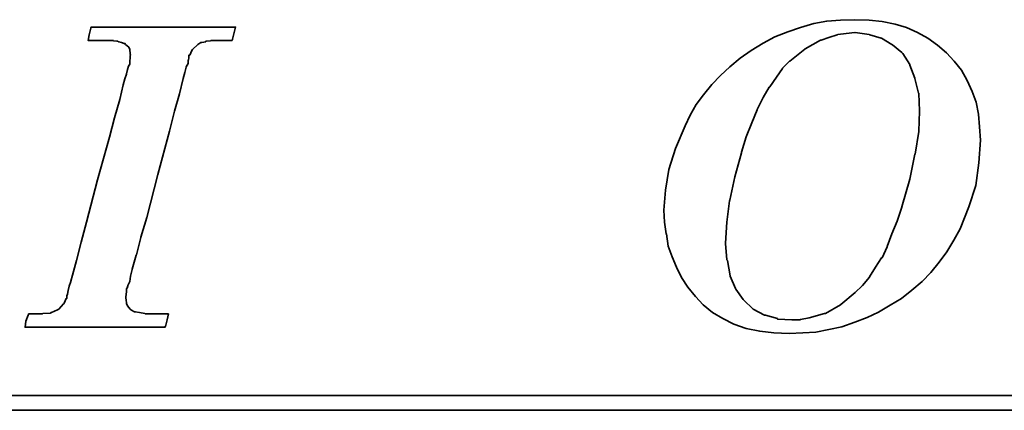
# Model space of a CAD drawing. Header units: millimetres. Extents: x -35 to 321, y -57 to 75.
# Tile 28 of 95: x 112.47 to 115.94, y 1.12 to 2.5. Entities that reach past the tile are written whole.
import ezdxf

# ---------------------------------------------------------------- set-up
doc = ezdxf.new("R2010")
doc.units = ezdxf.units.MM
doc.layers.add('DIM', color=4, linetype='Continuous')
doc.layers.add('layer 1', color=7, linetype='Continuous')

# ---------------------------------------------------------------- blocks, each defined once
blk = doc.blocks.new('TBI MOTION logo(完整正式版)')
at = {"layer": 'layer 1', "color": 22, "lineweight": 35}
for points, knots in [([(-11.34375, -6.98375), (-11.34375, -6.98375), (-10.91375, -7.43875), (-10.91375, -7.43875), (-10.91375, -7.43875), (-10.91375, -7.43875), (-10.38625, -7.87125), (-10.38625, -7.87125), (-10.38625, -7.87125), (-10.38625, -7.87125), (-9.81125, -8.20375), (-9.81125, -8.20375), (-9.81125, -8.20375), (-9.81125, -8.20375), (-9.21125, -8.51875), (-9.21125, -8.51875), (-9.21125, -8.51875), (-9.21125, -8.51875), (-8.51625, -8.75875), (-8.51625, -8.75875), (-8.51625, -8.75875), (-8.51625, -8.75875), (-7.77125, -8.90375), (-7.77125, -8.90375), (-7.77125, -8.90375), (-7.77125, -8.90375), (-6.97875, -8.99875), (-6.97875, -8.99875), (-6.97875, -8.99875), (-6.97875, -8.99875), (-6.14125, -9.02375), (-6.14125, -9.02375), (-6.14125, -9.02375), (-6.14125, -9.02375), (-5.37125, -8.99875), (-5.37125, -8.99875), (-5.37125, -8.99875), (-5.37125, -8.99875), (-4.65375, -8.94875), (-4.65375, -8.94875), (-4.65375, -8.94875), (-4.65375, -8.94875), (-3.93375, -8.80625), (-3.93375, -8.80625), (-3.93375, -8.80625), (-3.93375, -8.80625), (-3.21375, -8.66375), (-3.21375, -8.66375), (-3.21375, -8.66375), (-3.21375, -8.66375), (-2.49375, -8.39875), (-2.49375, -8.39875), (-2.49375, -8.39875), (-2.49375, -8.39875), (-1.79875, -8.13375), (-1.79875, -8.13375), (-1.79875, -8.13375), (-1.79875, -8.13375), (-1.17375, -7.84375), (-1.17375, -7.84375), (-1.17375, -7.84375), (-1.17375, -7.84375), (-0.52375, -7.46375), (-0.52375, -7.46375), (-0.52375, -7.46375), (-0.52375, -7.46375), (0.10124, -7.07875), (0.10124, -7.07875), (0.10124, -7.07875), (0.10124, -7.07875), (0.67625, -6.62375), (0.67625, -6.62375), (0.67625, -6.62375), (0.67625, -6.62375), (1.24874, -6.14375), (1.24874, -6.14375), (1.24874, -6.14375), (1.24874, -6.14375), (1.72874, -5.64125), (1.72874, -5.64125), (1.72874, -5.64125), (1.72874, -5.64125), (2.18624, -5.06375), (2.18624, -5.06375), (2.18624, -5.06375), (2.18624, -5.06375), (2.61625, -4.48874), (2.61625, -4.48874), (2.61625, -4.48874), (2.61625, -4.48874), (3.00125, -3.83874), (3.00125, -3.83874), (3.00125, -3.83874), (3.00125, -3.83874), (3.36124, -3.21374), (3.36124, -3.21374), (3.36124, -3.21374), (3.36124, -3.21374), (3.84374, -1.99125), (3.84374, -1.99125), (3.84374, -1.99125), (3.84374, -1.99125), (4.22625, -0.81875), (4.22625, -0.81875), (4.22625, -0.81875), (4.22625, -0.81875), (4.39125, 0.45624), (4.39125, 0.45624), (4.39125, 0.45624), (4.39125, 0.45624), (4.48874, 1.70124), (4.48874, 1.70124), (4.48874, 1.70124), (4.48874, 1.70124), (4.43874, 2.44625), (4.43874, 2.44625), (4.43874, 2.44625), (4.43874, 2.44625), (4.36874, 3.14125), (4.36874, 3.14125), (4.36874, 3.14125), (4.36874, 3.14125), (4.25125, 3.81125), (4.25125, 3.81125), (4.25125, 3.81125), (4.25125, 3.81125), (4.03124, 4.41125), (4.03124, 4.41125), (4.03124, 4.41125), (4.03124, 4.41125), (3.74374, 5.01125), (3.74374, 5.01125), (3.74374, 5.01125), (3.74374, 5.01125), (3.43124, 5.58875), (3.43124, 5.58875), (3.43124, 5.58875), (3.43124, 5.58875), (3.02625, 6.09125), (3.02625, 6.09125), (3.02625, 6.09125), (3.02625, 6.09125), (2.59374, 6.54875), (2.59374, 6.54875), (2.59374, 6.54875), (2.59374, 6.54875), (2.09124, 6.98125), (2.09124, 6.98125), (2.09124, 6.98125), (2.09124, 6.98125), (1.56124, 7.36625), (1.56124, 7.36625), (1.56124, 7.36625), (1.56124, 7.36625), (0.98624, 7.67625), (0.98624, 7.67625), (0.98624, 7.67625), (0.98624, 7.67625), (0.38624, 7.96375), (0.38624, 7.96375), (0.38624, 7.96375), (0.38624, 7.96375), (-0.25875, 8.15625), (-0.25875, 8.15625), (-0.25875, 8.15625), (-0.25875, 8.15625), (-0.98125, 8.30125), (-0.98125, 8.30125), (-0.98125, 8.30125), (-0.98125, 8.30125), (-1.70124, 8.37125), (-1.70124, 8.37125), (-1.70124, 8.37125), (-1.70124, 8.37125), (-2.49375, 8.39624), (-2.49375, 8.39624), (-2.49375, 8.39624), (-2.49375, 8.39624), (-3.28625, 8.37125), (-3.28625, 8.37125), (-3.28625, 8.37125), (-3.28625, 8.37125), (-4.05125, 8.32125), (-4.05125, 8.32125), (-4.05125, 8.32125), (-4.05125, 8.32125), (-4.77375, 8.18125), (-4.77375, 8.18125), (-4.77375, 8.18125), (-4.77375, 8.18125), (-5.51625, 7.96375), (-5.51625, 7.96375), (-5.51625, 7.96375), (-5.51625, 7.96375), (-6.21125, 7.72625), (-6.21125, 7.72625), (-6.21125, 7.72625), (-6.21125, 7.72625), (-6.92875, 7.43625), (-6.92875, 7.43625), (-6.92875, 7.43625), (-6.92875, 7.43625), (-7.57875, 7.10125), (-7.57875, 7.10125), (-7.57875, 7.10125), (-7.57875, 7.10125), (-8.24875, 6.69125), (-8.24875, 6.69125), (-8.24875, 6.69125), (-8.24875, 6.69125), (-8.84875, 6.26125), (-8.84875, 6.26125), (-8.84875, 6.26125), (-8.84875, 6.26125), (-9.42625, 5.78125), (-9.42625, 5.78125), (-9.42625, 5.78125), (-9.42625, 5.78125), (-9.95375, 5.30125), (-9.95375, 5.30125), (-9.95375, 5.30125), (-9.95375, 5.30125), (-10.43375, 4.79624), (-10.43375, 4.79624), (-10.43375, 4.79624), (-10.43375, 4.79624), (-10.88875, 4.22125), (-10.88875, 4.22125), (-10.88875, 4.22125), (-10.88875, 4.22125), (-11.29875, 3.69375), (-11.29875, 3.69375), (-11.29875, 3.69375), (-11.29875, 3.69375), (-11.63375, 3.09125), (-11.63375, 3.09125), (-11.63375, 3.09125), (-11.63375, 3.09125), (-11.91875, 2.49625), (-11.91875, 2.49625), (-11.91875, 2.49625), (-11.91875, 2.49625), (-12.44875, 1.24625), (-12.44875, 1.24625), (-12.44875, 1.24625), (-12.44875, 1.24625), (-12.80875, 0.06874), (-12.80875, 0.06874), (-12.80875, 0.06874), (-12.80875, 0.06874), (-12.99875, -1.07875), (-12.99875, -1.07875), (-12.99875, -1.07875), (-12.99875, -1.07875), (-13.09375, -2.18375), (-13.09375, -2.18375), (-13.09375, -2.18375), (-13.09375, -2.18375), (-13.04875, -2.85375), (-13.04875, -2.85375), (-13.04875, -2.85375), (-13.04875, -2.85375), (-12.97375, -3.50375), (-12.97375, -3.50375), (-12.97375, -3.50375), (-12.97375, -3.50375), (-12.95375, -3.50375), (-12.95375, -3.50375), (-12.95375, -3.50375), (-12.95375, -3.50375), (-12.85375, -4.17375), (-12.85375, -4.17375), (-12.85375, -4.17375), (-12.85375, -4.17375), (-12.63875, -4.77624), (-12.63875, -4.77624), (-12.63875, -4.77624), (-12.63875, -4.77624), (-12.39875, -5.35125), (-12.39875, -5.35125), (-12.39875, -5.35125), (-12.39875, -5.35125), (-12.11375, -5.92875), (-12.11375, -5.92875), (-12.11375, -5.92875), (-12.11375, -5.92875), (-11.75375, -6.45375), (-11.75375, -6.45375), (-11.75375, -6.45375), (-11.75375, -6.45375), (-11.34375, -6.98375), (-11.34375, -6.98375)], [0, 0, 0, 0, 0.01369863, 0.01369863, 0.01369863, 0.01369863, 0.02739726, 0.02739726, 0.02739726, 0.02739726, 0.04109589, 0.04109589, 0.04109589, 0.04109589, 0.05479452, 0.05479452, 0.05479452, 0.05479452, 0.06849315, 0.06849315, 0.06849315, 0.06849315, 0.08219178, 0.08219178, 0.08219178, 0.08219178, 0.09589041, 0.09589041, 0.09589041, 0.09589041, 0.10958904, 0.10958904, 0.10958904, 0.10958904, 0.12328767, 0.12328767, 0.12328767, 0.12328767, 0.1369863, 0.1369863, 0.1369863, 0.1369863, 0.15068493, 0.15068493, 0.15068493, 0.15068493, 0.16438356, 0.16438356, 0.16438356, 0.16438356, 0.17808219, 0.17808219, 0.17808219, 0.17808219, 0.19178082, 0.19178082, 0.19178082, 0.19178082, 0.20547945, 0.20547945, 0.20547945, 0.20547945, 0.21917808, 0.21917808, 0.21917808, 0.21917808, 0.23287671, 0.23287671, 0.23287671, 0.23287671, 0.24657534, 0.24657534, 0.24657534, 0.24657534, 0.26027397, 0.26027397, 0.26027397, 0.26027397, 0.2739726, 0.2739726, 0.2739726, 0.2739726, 0.28767123, 0.28767123, 0.28767123, 0.28767123, 0.30136986, 0.30136986, 0.30136986, 0.30136986, 0.31506849, 0.31506849, 0.31506849, 0.31506849, 0.32876712, 0.32876712, 0.32876712, 0.32876712, 0.34246575, 0.34246575, 0.34246575, 0.34246575, 0.35616438, 0.35616438, 0.35616438, 0.35616438, 0.36986301, 0.36986301, 0.36986301, 0.36986301, 0.38356164, 0.38356164, 0.38356164, 0.38356164, 0.39726027, 0.39726027, 0.39726027, 0.39726027, 0.4109589, 0.4109589, 0.4109589, 0.4109589, 0.42465753, 0.42465753, 0.42465753, 0.42465753, 0.43835616, 0.43835616, 0.43835616, 0.43835616, 0.45205479, 0.45205479, 0.45205479, 0.45205479, 0.46575342, 0.46575342, 0.46575342, 0.46575342, 0.47945205, 0.47945205, 0.47945205, 0.47945205, 0.49315068, 0.49315068, 0.49315068, 0.49315068, 0.50684932, 0.50684932, 0.50684932, 0.50684932, 0.52054795, 0.52054795, 0.52054795, 0.52054795, 0.53424658, 0.53424658, 0.53424658, 0.53424658, 0.54794521, 0.54794521, 0.54794521, 0.54794521, 0.56164384, 0.56164384, 0.56164384, 0.56164384, 0.57534247, 0.57534247, 0.57534247, 0.57534247, 0.5890411, 0.5890411, 0.5890411, 0.5890411, 0.60273973, 0.60273973, 0.60273973, 0.60273973, 0.61643836, 0.61643836, 0.61643836, 0.61643836, 0.63013699, 0.63013699, 0.63013699, 0.63013699, 0.64383562, 0.64383562, 0.64383562, 0.64383562, 0.65753425, 0.65753425, 0.65753425, 0.65753425, 0.67123288, 0.67123288, 0.67123288, 0.67123288, 0.68493151, 0.68493151, 0.68493151, 0.68493151, 0.69863014, 0.69863014, 0.69863014, 0.69863014, 0.71232877, 0.71232877, 0.71232877, 0.71232877, 0.7260274, 0.7260274, 0.7260274, 0.7260274, 0.73972603, 0.73972603, 0.73972603, 0.73972603, 0.75342466, 0.75342466, 0.75342466, 0.75342466, 0.76712329, 0.76712329, 0.76712329, 0.76712329, 0.78082192, 0.78082192, 0.78082192, 0.78082192, 0.79452055, 0.79452055, 0.79452055, 0.79452055, 0.80821918, 0.80821918, 0.80821918, 0.80821918, 0.82191781, 0.82191781, 0.82191781, 0.82191781, 0.83561644, 0.83561644, 0.83561644, 0.83561644, 0.84931507, 0.84931507, 0.84931507, 0.84931507, 0.8630137, 0.8630137, 0.8630137, 0.8630137, 0.87671233, 0.87671233, 0.87671233, 0.87671233, 0.89041096, 0.89041096, 0.89041096, 0.89041096, 0.90410959, 0.90410959, 0.90410959, 0.90410959, 0.91780822, 0.91780822, 0.91780822, 0.91780822, 0.93150685, 0.93150685, 0.93150685, 0.93150685, 0.94520548, 0.94520548, 0.94520548, 0.94520548, 0.95890411, 0.95890411, 0.95890411, 0.95890411, 0.97260274, 0.97260274, 0.97260274, 0.97260274, 0.98630137, 0.98630137, 0.98630137, 0.98630137, 1, 1, 1, 1]), ([(-40.59125, -7.94375), (-40.59125, -7.94375), (-40.97375, -7.94375), (-40.97375, -7.94375), (-40.97375, -7.94375), (-40.97375, -7.94375), (-41.38125, -7.94375), (-41.38125, -7.94375), (-41.38125, -7.94375), (-41.38125, -7.94375), (-41.54875, -7.94375), (-41.54875, -7.94375), (-41.54875, -7.94375), (-41.54875, -7.94375), (-41.59875, -7.94375), (-41.59875, -7.94375), (-41.59875, -7.94375), (-41.59875, -7.94375), (-41.88375, -7.94375), (-41.88375, -7.94375), (-41.88375, -7.94375), (-41.88375, -7.94375), (-41.90875, -7.91875), (-41.90875, -7.91875), (-41.90875, -7.91875), (-41.90875, -7.91875), (-42.19875, -7.87125), (-42.19875, -7.87125), (-42.19875, -7.87125), (-42.19875, -7.87125), (-42.43875, -7.82375), (-42.43875, -7.82375), (-42.43875, -7.82375), (-42.43875, -7.82375), (-42.45875, -7.82375), (-42.45875, -7.82375), (-42.45875, -7.82375), (-42.45875, -7.82375), (-42.48625, -7.82375), (-42.48625, -7.82375), (-42.48625, -7.82375), (-42.48625, -7.82375), (-42.67625, -7.72375), (-42.67625, -7.72375), (-42.67625, -7.72375), (-42.67625, -7.72375), (-42.70125, -7.70375), (-42.70125, -7.70375), (-42.70125, -7.70375), (-42.70125, -7.70375), (-42.72375, -7.67875), (-42.72375, -7.67875), (-42.72375, -7.67875), (-42.72375, -7.67875), (-42.86875, -7.48875), (-42.86875, -7.48875), (-42.86875, -7.48875), (-42.86875, -7.48875), (-42.89375, -7.43875), (-42.89375, -7.43875), (-42.89375, -7.43875), (-42.89375, -7.43875), (-42.91875, -7.38875), (-42.91875, -7.38875), (-42.91875, -7.38875), (-42.91875, -7.38875), (-42.93875, -7.12875), (-42.93875, -7.12875), (-42.93875, -7.12875), (-42.93875, -7.12875), (-42.96375, -7.10375), (-42.96375, -7.10375), (-42.96375, -7.10375), (-42.96375, -7.10375), (-42.96375, -7.05375), (-42.96375, -7.05375), (-42.96375, -7.05375), (-42.96375, -7.05375), (-42.96375, -7.00875), (-42.96375, -7.00875), (-42.96375, -7.00875), (-42.96375, -7.00875), (-42.91875, -6.69625), (-42.91875, -6.69625), (-42.91875, -6.69625), (-42.91875, -6.69625), (-42.91875, -6.62375), (-42.91875, -6.62375), (-42.91875, -6.62375), (-42.91875, -6.62375), (-42.91875, -6.59625), (-42.91875, -6.59625), (-42.91875, -6.59625), (-42.91875, -6.59625), (-42.91875, -6.57375), (-42.91875, -6.57375), (-42.91875, -6.57375), (-42.91875, -6.57375), (-42.91875, -6.52875), (-42.91875, -6.52875), (-42.91875, -6.52875), (-42.91875, -6.52875), (-42.89375, -6.50375), (-42.89375, -6.50375), (-42.89375, -6.50375), (-42.89375, -6.50375), (-42.84375, -6.38375), (-42.84375, -6.38375), (-42.84375, -6.38375), (-42.84375, -6.38375), (-42.84375, -6.35875), (-42.84375, -6.35875), (-42.84375, -6.35875), (-42.84375, -6.35875), (-42.74625, -6.14375), (-42.74625, -6.14375), (-42.74625, -6.14375), (-42.74625, -6.14375), (-42.70125, -5.85375), (-42.70125, -5.85375), (-42.70125, -5.85375), (-42.70125, -5.85375), (-42.60375, -5.47125), (-42.60375, -5.47125), (-42.60375, -5.47125), (-42.60375, -5.47125), (-42.60375, -5.44875), (-42.60375, -5.44875), (-42.60375, -5.44875), (-42.60375, -5.44875), (-42.38875, -4.67875), (-42.38875, -4.67875), (-42.38875, -4.67875), (-42.38875, -4.67875), (-42.36375, -4.65375), (-42.36375, -4.65375), (-42.36375, -4.65375), (-42.36375, -4.65375), (-42.12375, -3.69625), (-42.12375, -3.69625), (-42.12375, -3.69625), (-42.12375, -3.69625), (-42.12375, -3.67374), (-42.12375, -3.67374), (-42.12375, -3.67374), (-42.12375, -3.67374), (-41.78875, -2.59374), (-41.78875, -2.59374), (-41.78875, -2.59374), (-41.78875, -2.59374), (-41.18875, -0.19375), (-41.18875, -0.19375), (-41.18875, -0.19375), (-41.18875, -0.19375), (-40.54375, 2.20624), (-40.54375, 2.20624), (-40.54375, 2.20624), (-40.54375, 2.20624), (-40.25375, 3.30875), (-40.25375, 3.30875), (-40.25375, 3.30875), (-40.25375, 3.30875), (-39.98875, 4.27125), (-39.98875, 4.27125), (-39.98875, 4.27125), (-39.98875, 4.27125), (-39.77375, 5.13125), (-39.77375, 5.13125), (-39.77375, 5.13125), (-39.77375, 5.13125), (-39.67875, 5.47125), (-39.67875, 5.47125), (-39.67875, 5.47125), (-39.67875, 5.47125), (-39.60375, 5.75625), (-39.60375, 5.75625), (-39.60375, 5.75625), (-39.60375, 5.75625), (-39.60375, 5.78125), (-39.60375, 5.78125), (-39.60375, 5.78125), (-39.60375, 5.78125), (-39.50875, 5.97125), (-39.50875, 5.97125), (-39.50875, 5.97125), (-39.50875, 5.97125), (-39.50875, 6.13875), (-39.50875, 6.13875), (-39.50875, 6.13875), (-39.50875, 6.13875), (-39.48625, 6.16625), (-39.48625, 6.16625), (-39.48625, 6.16625), (-39.48625, 6.16625), (-39.46125, 6.28625), (-39.46125, 6.28625), (-39.46125, 6.28625), (-39.46125, 6.28625), (-39.46125, 6.42625), (-39.46125, 6.42625), (-39.46125, 6.42625), (-39.46125, 6.42625), (-39.41375, 6.42625), (-39.41375, 6.42625), (-39.41375, 6.42625), (-39.41375, 6.42625), (-39.29375, 6.69125), (-39.29375, 6.69125), (-39.29375, 6.69125), (-39.29375, 6.69125), (-39.26875, 6.74125), (-39.26875, 6.74125), (-39.26875, 6.74125), (-39.26875, 6.74125), (-39.24375, 6.76625), (-39.24375, 6.76625), (-39.24375, 6.76625), (-39.24375, 6.76625), (-38.98375, 7.00624), (-38.98375, 7.00624), (-38.98375, 7.00624), (-38.98375, 7.00624), (-38.95625, 7.02624), (-38.95625, 7.02624), (-38.95625, 7.02624), (-38.95625, 7.02624), (-38.78875, 7.12624), (-38.78875, 7.12624), (-38.78875, 7.12624), (-38.78875, 7.12624), (-38.76375, 7.12624), (-38.76375, 7.12624), (-38.76375, 7.12624), (-38.76375, 7.12624), (-38.74375, 7.12624), (-38.74375, 7.12624), (-38.74375, 7.12624), (-38.74375, 7.12624), (-38.52875, 7.17125), (-38.52875, 7.17125), (-38.52875, 7.17125), (-38.52875, 7.17125), (-38.52875, 7.19624), (-38.52875, 7.19624), (-38.52875, 7.19624), (-38.52875, 7.19624), (-38.50375, 7.19624), (-38.50375, 7.19624), (-38.50375, 7.19624), (-38.50375, 7.19624), (-38.26125, 7.21875), (-38.26125, 7.21875), (-38.26125, 7.21875), (-38.26125, 7.21875), (-38.23875, 7.24624), (-38.23875, 7.24624), (-38.23875, 7.24624), (-38.23875, 7.24624), (-38.21625, 7.24624), (-38.21625, 7.24624), (-38.21625, 7.24624), (-38.21625, 7.24624), (-38.18875, 7.24624), (-38.18875, 7.24624), (-38.18875, 7.24624), (-38.18875, 7.24624), (-37.90375, 7.24624), (-37.90375, 7.24624), (-37.90375, 7.24624), (-37.90375, 7.24624), (-37.85375, 7.24624), (-37.85375, 7.24624), (-37.85375, 7.24624), (-37.85375, 7.24624), (-37.75875, 7.24624), (-37.75875, 7.24624), (-37.75875, 7.24624), (-37.75875, 7.24624), (-37.42375, 7.24624), (-37.42375, 7.24624), (-37.42375, 7.24624), (-37.42375, 7.24624), (-37.08875, 7.24624), (-37.08875, 7.24624), (-37.08875, 7.24624), (-37.08875, 7.24624), (-37.06375, 7.24624), (-37.06375, 7.24624), (-37.06375, 7.24624), (-37.06375, 7.24624), (-37.06375, 7.26624), (-37.06375, 7.26624), (-37.06375, 7.26624), (-37.06375, 7.26624), (-37.03875, 7.29125), (-37.03875, 7.29125), (-37.03875, 7.29125), (-37.03875, 7.29125), (-37.03875, 7.31625), (-37.03875, 7.31625), (-37.03875, 7.31625), (-37.03875, 7.31625), (-36.94125, 7.67625), (-36.94125, 7.67625), (-36.94125, 7.67625), (-36.94125, 7.67625), (-36.86875, 7.98625), (-36.86875, 7.98625), (-36.86875, 7.98625), (-36.86875, 7.98625), (-36.98875, 7.98625), (-36.98875, 7.98625), (-36.98875, 7.98625), (-36.98875, 7.98625), (-37.42375, 7.98625), (-37.42375, 7.98625), (-37.42375, 7.98625), (-37.42375, 7.98625), (-37.94875, 7.98625), (-37.94875, 7.98625), (-37.94875, 7.98625), (-37.94875, 7.98625), (-38.57375, 7.98625), (-38.57375, 7.98625), (-38.57375, 7.98625), (-38.57375, 7.98625), (-39.29375, 7.98625), (-39.29375, 7.98625), (-39.29375, 7.98625), (-39.29375, 7.98625), (-40.82875, 7.98625), (-40.82875, 7.98625), (-40.82875, 7.98625), (-40.82875, 7.98625), (-42.36375, 7.98625), (-42.36375, 7.98625), (-42.36375, 7.98625), (-42.36375, 7.98625), (-43.08375, 7.98625), (-43.08375, 7.98625), (-43.08375, 7.98625), (-43.08375, 7.98625), (-43.70875, 7.98625), (-43.70875, 7.98625), (-43.70875, 7.98625), (-43.70875, 7.98625), (-44.23375, 7.98625), (-44.23375, 7.98625), (-44.23375, 7.98625), (-44.23375, 7.98625), (-44.66875, 7.98625), (-44.66875, 7.98625), (-44.66875, 7.98625), (-44.66875, 7.98625), (-44.88375, 7.98625), (-44.88375, 7.98625), (-44.88375, 7.98625), (-44.88375, 7.98625), (-44.90875, 7.94125), (-44.90875, 7.94125), (-44.90875, 7.94125), (-44.90875, 7.94125), (-44.90875, 7.91625), (-44.90875, 7.91625), (-44.90875, 7.91625), (-44.90875, 7.91625), (-45.00375, 7.55625), (-45.00375, 7.55625), (-45.00375, 7.55625), (-45.00375, 7.55625), (-45.05375, 7.24624), (-45.05375, 7.24624), (-45.05375, 7.24624), (-45.05375, 7.24624), (-44.61875, 7.24624), (-44.61875, 7.24624), (-44.61875, 7.24624), (-44.61875, 7.24624), (-44.11375, 7.24624), (-44.11375, 7.24624), (-44.11375, 7.24624), (-44.11375, 7.24624), (-43.99375, 7.24624), (-43.99375, 7.24624), (-43.99375, 7.24624), (-43.99375, 7.24624), (-43.94625, 7.24624), (-43.94625, 7.24624), (-43.94625, 7.24624), (-43.94625, 7.24624), (-43.92374, 7.24624), (-43.92374, 7.24624), (-43.92374, 7.24624), (-43.92374, 7.24624), (-43.65875, 7.24624), (-43.65875, 7.24624), (-43.65875, 7.24624), (-43.65875, 7.24624), (-43.63875, 7.21875), (-43.63875, 7.21875), (-43.63875, 7.21875), (-43.63875, 7.21875), (-43.46875, 7.19624), (-43.46875, 7.19624), (-43.46875, 7.19624), (-43.46875, 7.19624), (-43.39875, 7.19624), (-43.39875, 7.19624), (-43.39875, 7.19624), (-43.39875, 7.19624), (-43.37125, 7.17125), (-43.37125, 7.17125), (-43.37125, 7.17125), (-43.37125, 7.17125), (-43.34875, 7.17125), (-43.34875, 7.17125), (-43.34875, 7.17125), (-43.34875, 7.17125), (-43.20375, 7.12624), (-43.20375, 7.12624), (-43.20375, 7.12624), (-43.20375, 7.12624), (-43.05875, 7.07624), (-43.05875, 7.07624), (-43.05875, 7.07624), (-43.05875, 7.07624), (-43.01375, 7.07624), (-43.01375, 7.07624), (-43.01375, 7.07624), (-43.01375, 7.07624), (-42.98875, 7.02624), (-42.98875, 7.02624), (-42.98875, 7.02624), (-42.98875, 7.02624), (-42.79875, 6.86125), (-42.79875, 6.86125), (-42.79875, 6.86125), (-42.79875, 6.86125), (-42.77375, 6.81125), (-42.77375, 6.81125), (-42.77375, 6.81125), (-42.77375, 6.81125), (-42.74625, 6.76625), (-42.74625, 6.76625), (-42.74625, 6.76625), (-42.74625, 6.76625), (-42.72375, 6.47625), (-42.72375, 6.47625), (-42.72375, 6.47625), (-42.72375, 6.47625), (-42.70125, 6.45124), (-42.70125, 6.45124), (-42.70125, 6.45124), (-42.70125, 6.45124), (-42.70125, 6.42625), (-42.70125, 6.42625), (-42.70125, 6.42625), (-42.70125, 6.42625), (-42.72375, 6.40625), (-42.72375, 6.40625), (-42.72375, 6.40625), (-42.72375, 6.40625), (-42.74625, 5.97125), (-42.74625, 5.97125), (-42.74625, 5.97125), (-42.74625, 5.97125), (-42.74625, 5.94625), (-42.74625, 5.94625), (-42.74625, 5.94625), (-42.74625, 5.94625), (-42.74625, 5.92625), (-42.74625, 5.92625), (-42.74625, 5.92625), (-42.74625, 5.92625), (-42.77375, 5.87625), (-42.77375, 5.87625), (-42.77375, 5.87625), (-42.77375, 5.87625), (-42.81875, 5.80625), (-42.81875, 5.80625), (-42.81875, 5.80625), (-42.81875, 5.80625), (-42.86875, 5.63625), (-42.86875, 5.63625), (-42.86875, 5.63625), (-42.86875, 5.63625), (-42.91875, 5.39625), (-42.91875, 5.39625), (-42.91875, 5.39625), (-42.91875, 5.39625), (-42.91875, 5.37124), (-42.91875, 5.37124), (-42.91875, 5.37124), (-42.91875, 5.37124), (-43.01375, 5.10874), (-43.01375, 5.10874), (-43.01375, 5.10874), (-43.01375, 5.10874), (-43.10875, 4.77124), (-43.10875, 4.77124), (-43.10875, 4.77124), (-43.10875, 4.77124), (-43.29875, 3.95625), (-43.29875, 3.95625), (-43.29875, 3.95625), (-43.29875, 3.95625), (-43.58875, 2.95125), (-43.58875, 2.95125), (-43.58875, 2.95125), (-43.58875, 2.95125), (-43.87375, 1.87125), (-43.87375, 1.87125), (-43.87375, 1.87125), (-43.87375, 1.87125), (-44.52625, -0.50374), (-44.52625, -0.50374), (-44.52625, -0.50374), (-44.52625, -0.50374), (-45.14875, -2.85375), (-45.14875, -2.85375), (-45.14875, -2.85375), (-45.14875, -2.85375), (-45.43375, -3.95875), (-45.43375, -3.95875), (-45.43375, -3.95875), (-45.43375, -3.95875), (-45.69875, -4.96875), (-45.69875, -4.96875), (-45.69875, -4.96875), (-45.69875, -4.96875), (-45.91375, -5.78375), (-45.91375, -5.78375), (-45.91375, -5.78375), (-45.91375, -5.78375), (-46.01375, -6.11875), (-46.01375, -6.11875), (-46.01375, -6.11875), (-46.01375, -6.11875), (-46.01375, -6.14375), (-46.01375, -6.14375), (-46.01375, -6.14375), (-46.01375, -6.14375), (-46.10875, -6.40875), (-46.10875, -6.40875), (-46.10875, -6.40875), (-46.10875, -6.40875), (-46.15375, -6.64875), (-46.15375, -6.64875), (-46.15375, -6.64875), (-46.15375, -6.64875), (-46.20375, -6.83875), (-46.20375, -6.83875), (-46.20375, -6.83875), (-46.20375, -6.83875), (-46.22875, -6.93375), (-46.22875, -6.93375), (-46.22875, -6.93375), (-46.22875, -6.93375), (-46.22875, -7.07875), (-46.22875, -7.07875), (-46.22875, -7.07875), (-46.22875, -7.07875), (-46.27375, -7.07875), (-46.27375, -7.07875), (-46.27375, -7.07875), (-46.27375, -7.07875), (-46.39375, -7.34375), (-46.39375, -7.34375), (-46.39375, -7.34375), (-46.39375, -7.34375), (-46.39375, -7.36875), (-46.39375, -7.36875), (-46.39375, -7.36875), (-46.39375, -7.36875), (-46.42125, -7.38875), (-46.42125, -7.38875), (-46.42125, -7.38875), (-46.42125, -7.38875), (-46.68375, -7.67875), (-46.68375, -7.67875), (-46.68375, -7.67875), (-46.68375, -7.67875), (-46.70875, -7.70375), (-46.70875, -7.70375), (-46.70875, -7.70375), (-46.70875, -7.70375), (-46.75375, -7.72375), (-46.75375, -7.72375), (-46.75375, -7.72375), (-46.75375, -7.72375), (-47.08875, -7.87125), (-47.08875, -7.87125), (-47.08875, -7.87125), (-47.08875, -7.87125), (-47.11625, -7.87125), (-47.11625, -7.87125), (-47.11625, -7.87125), (-47.11625, -7.87125), (-47.13875, -7.89375), (-47.13875, -7.89375), (-47.13875, -7.89375), (-47.13875, -7.89375), (-47.56875, -7.91875), (-47.56875, -7.91875), (-47.56875, -7.91875), (-47.56875, -7.91875), (-47.59625, -7.94375), (-47.59625, -7.94375), (-47.59625, -7.94375), (-47.59625, -7.94375), (-47.64375, -7.94375), (-47.64375, -7.94375), (-47.64375, -7.94375), (-47.64375, -7.94375), (-47.73625, -7.94375), (-47.73625, -7.94375), (-47.73625, -7.94375), (-47.73625, -7.94375), (-48.07375, -7.94375), (-48.07375, -7.94375), (-48.07375, -7.94375), (-48.07375, -7.94375), (-48.36125, -7.94375), (-48.36125, -7.94375), (-48.36125, -7.94375), (-48.36125, -7.94375), (-48.36125, -7.96625), (-48.36125, -7.96625), (-48.36125, -7.96625), (-48.36125, -7.96625), (-48.36125, -7.99125), (-48.36125, -7.99125), (-48.36125, -7.99125), (-48.36125, -7.99125), (-48.38875, -8.01375), (-48.38875, -8.01375), (-48.38875, -8.01375), (-48.38875, -8.01375), (-48.50875, -8.34875), (-48.50875, -8.34875), (-48.50875, -8.34875), (-48.50875, -8.34875), (-48.55375, -8.68625), (-48.55375, -8.68625), (-48.55375, -8.68625), (-48.55375, -8.68625), (-48.45875, -8.68625), (-48.45875, -8.68625), (-48.45875, -8.68625), (-48.45875, -8.68625), (-48.07375, -8.68625), (-48.07375, -8.68625), (-48.07375, -8.68625), (-48.07375, -8.68625), (-47.52375, -8.68625), (-47.52375, -8.68625), (-47.52375, -8.68625), (-47.52375, -8.68625), (-46.92375, -8.68625), (-46.92375, -8.68625), (-46.92375, -8.68625), (-46.92375, -8.68625), (-46.25375, -8.68625), (-46.25375, -8.68625), (-46.25375, -8.68625), (-46.25375, -8.68625), (-46.20375, -8.68625), (-46.20375, -8.68625), (-46.20375, -8.68625), (-46.20375, -8.68625), (-44.71375, -8.68625), (-44.71375, -8.68625), (-44.71375, -8.68625), (-44.71375, -8.68625), (-43.22875, -8.68625), (-43.22875, -8.68625), (-43.22875, -8.68625), (-43.22875, -8.68625), (-42.55875, -8.68625), (-42.55875, -8.68625), (-42.55875, -8.68625), (-42.55875, -8.68625), (-42.50875, -8.68625), (-42.50875, -8.68625), (-42.50875, -8.68625), (-42.50875, -8.68625), (-41.93375, -8.68625), (-41.93375, -8.68625), (-41.93375, -8.68625), (-41.93375, -8.68625), (-41.38125, -8.68625), (-41.38125, -8.68625), (-41.38125, -8.68625), (-41.38125, -8.68625), (-40.97375, -8.68625), (-40.97375, -8.68625), (-40.97375, -8.68625), (-40.97375, -8.68625), (-40.78125, -8.68625), (-40.78125, -8.68625), (-40.78125, -8.68625), (-40.78125, -8.68625), (-40.78125, -8.63875), (-40.78125, -8.63875), (-40.78125, -8.63875), (-40.78125, -8.63875), (-40.75875, -8.63875), (-40.75875, -8.63875), (-40.75875, -8.63875), (-40.75875, -8.63875), (-40.66375, -8.27875), (-40.66375, -8.27875), (-40.66375, -8.27875), (-40.66375, -8.27875), (-40.59125, -7.94375), (-40.59125, -7.94375)], [0, 0, 0, 0, 0.00558659, 0.00558659, 0.00558659, 0.00558659, 0.01117318, 0.01117318, 0.01117318, 0.01117318, 0.01675978, 0.01675978, 0.01675978, 0.01675978, 0.02234637, 0.02234637, 0.02234637, 0.02234637, 0.02793296, 0.02793296, 0.02793296, 0.02793296, 0.03351955, 0.03351955, 0.03351955, 0.03351955, 0.03910615, 0.03910615, 0.03910615, 0.03910615, 0.04469274, 0.04469274, 0.04469274, 0.04469274, 0.05027933, 0.05027933, 0.05027933, 0.05027933, 0.05586592, 0.05586592, 0.05586592, 0.05586592, 0.06145251, 0.06145251, 0.06145251, 0.06145251, 0.06703911, 0.06703911, 0.06703911, 0.06703911, 0.0726257, 0.0726257, 0.0726257, 0.0726257, 0.07821229, 0.07821229, 0.07821229, 0.07821229, 0.08379888, 0.08379888, 0.08379888, 0.08379888, 0.08938547, 0.08938547, 0.08938547, 0.08938547, 0.09497207, 0.09497207, 0.09497207, 0.09497207, 0.10055866, 0.10055866, 0.10055866, 0.10055866, 0.10614525, 0.10614525, 0.10614525, 0.10614525, 0.11173184, 0.11173184, 0.11173184, 0.11173184, 0.11731844, 0.11731844, 0.11731844, 0.11731844, 0.12290503, 0.12290503, 0.12290503, 0.12290503, 0.12849162, 0.12849162, 0.12849162, 0.12849162, 0.13407821, 0.13407821, 0.13407821, 0.13407821, 0.1396648, 0.1396648, 0.1396648, 0.1396648, 0.1452514, 0.1452514, 0.1452514, 0.1452514, 0.15083799, 0.15083799, 0.15083799, 0.15083799, 0.15642458, 0.15642458, 0.15642458, 0.15642458, 0.16201117, 0.16201117, 0.16201117, 0.16201117, 0.16759777, 0.16759777, 0.16759777, 0.16759777, 0.17318436, 0.17318436, 0.17318436, 0.17318436, 0.17877095, 0.17877095, 0.17877095, 0.17877095, 0.18435754, 0.18435754, 0.18435754, 0.18435754, 0.18994413, 0.18994413, 0.18994413, 0.18994413, 0.19553073, 0.19553073, 0.19553073, 0.19553073, 0.20111732, 0.20111732, 0.20111732, 0.20111732, 0.20670391, 0.20670391, 0.20670391, 0.20670391, 0.2122905, 0.2122905, 0.2122905, 0.2122905, 0.21787709, 0.21787709, 0.21787709, 0.21787709, 0.22346369, 0.22346369, 0.22346369, 0.22346369, 0.22905028, 0.22905028, 0.22905028, 0.22905028, 0.23463687, 0.23463687, 0.23463687, 0.23463687, 0.24022346, 0.24022346, 0.24022346, 0.24022346, 0.24581006, 0.24581006, 0.24581006, 0.24581006, 0.25139665, 0.25139665, 0.25139665, 0.25139665, 0.25698324, 0.25698324, 0.25698324, 0.25698324, 0.26256983, 0.26256983, 0.26256983, 0.26256983, 0.26815642, 0.26815642, 0.26815642, 0.26815642, 0.27374302, 0.27374302, 0.27374302, 0.27374302, 0.27932961, 0.27932961, 0.27932961, 0.27932961, 0.2849162, 0.2849162, 0.2849162, 0.2849162, 0.29050279, 0.29050279, 0.29050279, 0.29050279, 0.29608939, 0.29608939, 0.29608939, 0.29608939, 0.30167598, 0.30167598, 0.30167598, 0.30167598, 0.30726257, 0.30726257, 0.30726257, 0.30726257, 0.31284916, 0.31284916, 0.31284916, 0.31284916, 0.31843575, 0.31843575, 0.31843575, 0.31843575, 0.32402235, 0.32402235, 0.32402235, 0.32402235, 0.32960894, 0.32960894, 0.32960894, 0.32960894, 0.33519553, 0.33519553, 0.33519553, 0.33519553, 0.34078212, 0.34078212, 0.34078212, 0.34078212, 0.34636872, 0.34636872, 0.34636872, 0.34636872, 0.35195531, 0.35195531, 0.35195531, 0.35195531, 0.3575419, 0.3575419, 0.3575419, 0.3575419, 0.36312849, 0.36312849, 0.36312849, 0.36312849, 0.36871508, 0.36871508, 0.36871508, 0.36871508, 0.37430168, 0.37430168, 0.37430168, 0.37430168, 0.37988827, 0.37988827, 0.37988827, 0.37988827, 0.38547486, 0.38547486, 0.38547486, 0.38547486, 0.39106145, 0.39106145, 0.39106145, 0.39106145, 0.39664804, 0.39664804, 0.39664804, 0.39664804, 0.40223464, 0.40223464, 0.40223464, 0.40223464, 0.40782123, 0.40782123, 0.40782123, 0.40782123, 0.41340782, 0.41340782, 0.41340782, 0.41340782, 0.41899441, 0.41899441, 0.41899441, 0.41899441, 0.42458101, 0.42458101, 0.42458101, 0.42458101, 0.4301676, 0.4301676, 0.4301676, 0.4301676, 0.43575419, 0.43575419, 0.43575419, 0.43575419, 0.44134078, 0.44134078, 0.44134078, 0.44134078, 0.44692737, 0.44692737, 0.44692737, 0.44692737, 0.45251397, 0.45251397, 0.45251397, 0.45251397, 0.45810056, 0.45810056, 0.45810056, 0.45810056, 0.46368715, 0.46368715, 0.46368715, 0.46368715, 0.46927374, 0.46927374, 0.46927374, 0.46927374, 0.47486034, 0.47486034, 0.47486034, 0.47486034, 0.48044693, 0.48044693, 0.48044693, 0.48044693, 0.48603352, 0.48603352, 0.48603352, 0.48603352, 0.49162011, 0.49162011, 0.49162011, 0.49162011, 0.4972067, 0.4972067, 0.4972067, 0.4972067, 0.5027933, 0.5027933, 0.5027933, 0.5027933, 0.50837989, 0.50837989, 0.50837989, 0.50837989, 0.51396648, 0.51396648, 0.51396648, 0.51396648, 0.51955307, 0.51955307, 0.51955307, 0.51955307, 0.52513966, 0.52513966, 0.52513966, 0.52513966, 0.53072626, 0.53072626, 0.53072626, 0.53072626, 0.53631285, 0.53631285, 0.53631285, 0.53631285, 0.54189944, 0.54189944, 0.54189944, 0.54189944, 0.54748603, 0.54748603, 0.54748603, 0.54748603, 0.55307263, 0.55307263, 0.55307263, 0.55307263, 0.55865922, 0.55865922, 0.55865922, 0.55865922, 0.56424581, 0.56424581, 0.56424581, 0.56424581, 0.5698324, 0.5698324, 0.5698324, 0.5698324, 0.57541899, 0.57541899, 0.57541899, 0.57541899, 0.58100559, 0.58100559, 0.58100559, 0.58100559, 0.58659218, 0.58659218, 0.58659218, 0.58659218, 0.59217877, 0.59217877, 0.59217877, 0.59217877, 0.59776536, 0.59776536, 0.59776536, 0.59776536, 0.60335196, 0.60335196, 0.60335196, 0.60335196, 0.60893855, 0.60893855, 0.60893855, 0.60893855, 0.61452514, 0.61452514, 0.61452514, 0.61452514, 0.62011173, 0.62011173, 0.62011173, 0.62011173, 0.62569832, 0.62569832, 0.62569832, 0.62569832, 0.63128492, 0.63128492, 0.63128492, 0.63128492, 0.63687151, 0.63687151, 0.63687151, 0.63687151, 0.6424581, 0.6424581, 0.6424581, 0.6424581, 0.64804469, 0.64804469, 0.64804469, 0.64804469, 0.65363128, 0.65363128, 0.65363128, 0.65363128, 0.65921788, 0.65921788, 0.65921788, 0.65921788, 0.66480447, 0.66480447, 0.66480447, 0.66480447, 0.67039106, 0.67039106, 0.67039106, 0.67039106, 0.67597765, 0.67597765, 0.67597765, 0.67597765, 0.68156425, 0.68156425, 0.68156425, 0.68156425, 0.68715084, 0.68715084, 0.68715084, 0.68715084, 0.69273743, 0.69273743, 0.69273743, 0.69273743, 0.69832402, 0.69832402, 0.69832402, 0.69832402, 0.70391061, 0.70391061, 0.70391061, 0.70391061, 0.70949721, 0.70949721, 0.70949721, 0.70949721, 0.7150838, 0.7150838, 0.7150838, 0.7150838, 0.72067039, 0.72067039, 0.72067039, 0.72067039, 0.72625698, 0.72625698, 0.72625698, 0.72625698, 0.73184358, 0.73184358, 0.73184358, 0.73184358, 0.73743017, 0.73743017, 0.73743017, 0.73743017, 0.74301676, 0.74301676, 0.74301676, 0.74301676, 0.74860335, 0.74860335, 0.74860335, 0.74860335, 0.75418994, 0.75418994, 0.75418994, 0.75418994, 0.75977654, 0.75977654, 0.75977654, 0.75977654, 0.76536313, 0.76536313, 0.76536313, 0.76536313, 0.77094972, 0.77094972, 0.77094972, 0.77094972, 0.77653631, 0.77653631, 0.77653631, 0.77653631, 0.78212291, 0.78212291, 0.78212291, 0.78212291, 0.7877095, 0.7877095, 0.7877095, 0.7877095, 0.79329609, 0.79329609, 0.79329609, 0.79329609, 0.79888268, 0.79888268, 0.79888268, 0.79888268, 0.80446927, 0.80446927, 0.80446927, 0.80446927, 0.81005587, 0.81005587, 0.81005587, 0.81005587, 0.81564246, 0.81564246, 0.81564246, 0.81564246, 0.82122905, 0.82122905, 0.82122905, 0.82122905, 0.82681564, 0.82681564, 0.82681564, 0.82681564, 0.83240223, 0.83240223, 0.83240223, 0.83240223, 0.83798883, 0.83798883, 0.83798883, 0.83798883, 0.84357542, 0.84357542, 0.84357542, 0.84357542, 0.84916201, 0.84916201, 0.84916201, 0.84916201, 0.8547486, 0.8547486, 0.8547486, 0.8547486, 0.8603352, 0.8603352, 0.8603352, 0.8603352, 0.86592179, 0.86592179, 0.86592179, 0.86592179, 0.87150838, 0.87150838, 0.87150838, 0.87150838, 0.87709497, 0.87709497, 0.87709497, 0.87709497, 0.88268156, 0.88268156, 0.88268156, 0.88268156, 0.88826816, 0.88826816, 0.88826816, 0.88826816, 0.89385475, 0.89385475, 0.89385475, 0.89385475, 0.89944134, 0.89944134, 0.89944134, 0.89944134, 0.90502793, 0.90502793, 0.90502793, 0.90502793, 0.91061453, 0.91061453, 0.91061453, 0.91061453, 0.91620112, 0.91620112, 0.91620112, 0.91620112, 0.92178771, 0.92178771, 0.92178771, 0.92178771, 0.9273743, 0.9273743, 0.9273743, 0.9273743, 0.93296089, 0.93296089, 0.93296089, 0.93296089, 0.93854749, 0.93854749, 0.93854749, 0.93854749, 0.94413408, 0.94413408, 0.94413408, 0.94413408, 0.94972067, 0.94972067, 0.94972067, 0.94972067, 0.95530726, 0.95530726, 0.95530726, 0.95530726, 0.96089385, 0.96089385, 0.96089385, 0.96089385, 0.96648045, 0.96648045, 0.96648045, 0.96648045, 0.97206704, 0.97206704, 0.97206704, 0.97206704, 0.97765363, 0.97765363, 0.97765363, 0.97765363, 0.98324022, 0.98324022, 0.98324022, 0.98324022, 0.98882682, 0.98882682, 0.98882682, 0.98882682, 0.99441341, 0.99441341, 0.99441341, 0.99441341, 1, 1, 1, 1]), ([(-8.77875, 1.03124), (-8.77875, 1.03124), (-8.51625, 1.89625), (-8.51625, 1.89625), (-8.51625, 1.89625), (-8.51625, 1.89625), (-8.20375, 2.66375), (-8.20375, 2.66375), (-8.20375, 2.66375), (-8.20375, 2.66375), (-7.91625, 3.38125), (-7.91625, 3.38125), (-7.91625, 3.38125), (-7.91625, 3.38125), (-7.91625, 3.40624), (-7.91625, 3.40624), (-7.91625, 3.40624), (-7.91625, 3.40624), (-7.57875, 4.07624), (-7.57875, 4.07624), (-7.57875, 4.07624), (-7.57875, 4.07624), (-7.24375, 4.65125), (-7.24375, 4.65125), (-7.24375, 4.65125), (-7.24375, 4.65125), (-7.21875, 4.65125), (-7.21875, 4.65125), (-7.21875, 4.65125), (-7.21875, 4.65125), (-7.21875, 4.67624), (-7.21875, 4.67624), (-7.21875, 4.67624), (-7.21875, 4.67624), (-6.83625, 5.20375), (-6.83625, 5.20375), (-6.83625, 5.20375), (-6.83625, 5.20375), (-6.49875, 5.68625), (-6.49875, 5.68625), (-6.49875, 5.68625), (-6.49875, 5.68625), (-6.49875, 5.70625), (-6.49875, 5.70625), (-6.49875, 5.70625), (-6.49875, 5.70625), (-6.11625, 6.09125), (-6.11625, 6.09125), (-6.11625, 6.09125), (-6.11625, 6.09125), (-6.09125, 6.09125), (-6.09125, 6.09125), (-6.09125, 6.09125), (-6.09125, 6.09125), (-5.27375, 6.76625), (-5.27375, 6.76625), (-5.27375, 6.76625), (-5.27375, 6.76625), (-5.24875, 6.76625), (-5.24875, 6.76625), (-5.24875, 6.76625), (-5.24875, 6.76625), (-5.24875, 6.78625), (-5.24875, 6.78625), (-5.24875, 6.78625), (-5.24875, 6.78625), (-4.38875, 7.26624), (-4.38875, 7.26624), (-4.38875, 7.26624), (-4.38875, 7.26624), (-4.36125, 7.26624), (-4.36125, 7.26624), (-4.36125, 7.26624), (-4.36125, 7.26624), (-3.93375, 7.41125), (-3.93375, 7.41125), (-3.93375, 7.41125), (-3.93375, 7.41125), (-3.47375, 7.55625), (-3.47375, 7.55625), (-3.47375, 7.55625), (-3.47375, 7.55625), (-3.45375, 7.55625), (-3.45375, 7.55625), (-3.45375, 7.55625), (-3.45375, 7.55625), (-3.42875, 7.58124), (-3.42875, 7.58124), (-3.42875, 7.58124), (-3.42875, 7.58124), (-2.97375, 7.62625), (-2.97375, 7.62625), (-2.97375, 7.62625), (-2.97375, 7.62625), (-2.49375, 7.67625), (-2.49375, 7.67625), (-2.49375, 7.67625), (-2.49375, 7.67625), (-2.46875, 7.67625), (-2.46875, 7.67625), (-2.46875, 7.67625), (-2.46875, 7.67625), (-1.70124, 7.58124), (-1.70124, 7.58124), (-1.70124, 7.58124), (-1.70124, 7.58124), (-1.67875, 7.55625), (-1.67875, 7.55625), (-1.67875, 7.55625), (-1.67875, 7.55625), (-1.65375, 7.55625), (-1.65375, 7.55625), (-1.65375, 7.55625), (-1.65375, 7.55625), (-1.03125, 7.36625), (-1.03125, 7.36625), (-1.03125, 7.36625), (-1.03125, 7.36625), (-1.00625, 7.36625), (-1.00625, 7.36625), (-1.00625, 7.36625), (-1.00625, 7.36625), (-0.43124, 7.02624), (-0.43124, 7.02624), (-0.43124, 7.02624), (-0.43124, 7.02624), (-0.40625, 7.00624), (-0.40625, 7.00624), (-0.40625, 7.00624), (-0.40625, 7.00624), (0.12124, 6.57124), (0.12124, 6.57124), (0.12124, 6.57124), (0.12124, 6.57124), (0.14624, 6.54875), (0.14624, 6.54875), (0.14624, 6.54875), (0.14624, 6.54875), (0.17124, 6.52375), (0.17124, 6.52375), (0.17124, 6.52375), (0.17124, 6.52375), (0.55625, 5.89875), (0.55625, 5.89875), (0.55625, 5.89875), (0.55625, 5.89875), (0.55625, 5.87625), (0.55625, 5.87625), (0.55625, 5.87625), (0.55625, 5.87625), (0.84124, 5.15625), (0.84124, 5.15625), (0.84124, 5.15625), (0.84124, 5.15625), (0.84124, 5.13125), (0.84124, 5.13125), (0.84124, 5.13125), (0.84124, 5.13125), (1.03624, 4.31875), (1.03624, 4.31875), (1.03624, 4.31875), (1.03624, 4.31875), (1.05624, 4.31875), (1.05624, 4.31875), (1.05624, 4.31875), (1.05624, 4.31875), (1.05624, 4.29125), (1.05624, 4.29125), (1.05624, 4.29125), (1.05624, 4.29125), (1.10625, 3.33125), (1.10625, 3.33125), (1.10625, 3.33125), (1.10625, 3.33125), (1.10625, 3.30875), (1.10625, 3.30875), (1.10625, 3.30875), (1.10625, 3.30875), (1.05624, 2.20624), (1.05624, 2.20624), (1.05624, 2.20624), (1.05624, 2.20624), (1.05624, 2.18124), (1.05624, 2.18124), (1.05624, 2.18124), (1.05624, 2.18124), (0.86624, 0.93624), (0.86624, 0.93624), (0.86624, 0.93624), (0.86624, 0.93624), (0.84124, 0.93624), (0.84124, 0.93624), (0.84124, 0.93624), (0.84124, 0.93624), (0.55625, -0.45874), (0.55625, -0.45874), (0.55625, -0.45874), (0.55625, -0.45874), (0.12124, -1.99125), (0.12124, -1.99125), (0.12124, -1.99125), (0.12124, -1.99125), (0.12124, -2.01874), (0.12124, -2.01874), (0.12124, -2.01874), (0.12124, -2.01874), (-0.13874, -2.78375), (-0.13874, -2.78375), (-0.13874, -2.78375), (-0.13874, -2.78375), (-0.43124, -3.50375), (-0.43124, -3.50375), (-0.43124, -3.50375), (-0.43124, -3.50375), (-0.69375, -4.19875), (-0.69375, -4.19875), (-0.69375, -4.19875), (-0.69375, -4.19875), (-0.69375, -4.22375), (-0.69375, -4.22375), (-0.69375, -4.22375), (-0.69375, -4.22375), (-0.98125, -4.82374), (-0.98125, -4.82374), (-0.98125, -4.82374), (-0.98125, -4.82374), (-1.00625, -4.82374), (-1.00625, -4.82374), (-1.00625, -4.82374), (-1.00625, -4.82374), (-1.33875, -5.35125), (-1.33875, -5.35125), (-1.33875, -5.35125), (-1.33875, -5.35125), (-1.67875, -5.87875), (-1.67875, -5.87875), (-1.67875, -5.87875), (-1.67875, -5.87875), (-1.67875, -5.90375), (-1.67875, -5.90375), (-1.67875, -5.90375), (-1.67875, -5.90375), (-2.05875, -6.35875), (-2.05875, -6.35875), (-2.05875, -6.35875), (-2.05875, -6.35875), (-2.08375, -6.38375), (-2.08375, -6.38375), (-2.08375, -6.38375), (-2.08375, -6.38375), (-2.46875, -6.74375), (-2.46875, -6.74375), (-2.46875, -6.74375), (-2.46875, -6.74375), (-3.25875, -7.41625), (-3.25875, -7.41625), (-3.25875, -7.41625), (-3.25875, -7.41625), (-3.28625, -7.43875), (-3.28625, -7.43875), (-3.28625, -7.43875), (-3.28625, -7.43875), (-4.12375, -7.91875), (-4.12375, -7.91875), (-4.12375, -7.91875), (-4.12375, -7.91875), (-4.14875, -7.91875), (-4.14875, -7.91875), (-4.14875, -7.91875), (-4.14875, -7.91875), (-4.17125, -7.91875), (-4.17125, -7.91875), (-4.17125, -7.91875), (-4.17125, -7.91875), (-5.03375, -8.15875), (-5.03375, -8.15875), (-5.03375, -8.15875), (-5.03375, -8.15875), (-5.51625, -8.25625), (-5.51625, -8.25625), (-5.51625, -8.25625), (-5.51625, -8.25625), (-5.54125, -8.27875), (-5.54125, -8.27875), (-5.54125, -8.27875), (-5.54125, -8.27875), (-5.56375, -8.27875), (-5.56375, -8.27875), (-5.56375, -8.27875), (-5.56375, -8.27875), (-5.99625, -8.27875), (-5.99625, -8.27875), (-5.99625, -8.27875), (-5.99625, -8.27875), (-6.76375, -8.23125), (-6.76375, -8.23125), (-6.76375, -8.23125), (-6.76375, -8.23125), (-6.78875, -8.23125), (-6.78875, -8.23125), (-6.78875, -8.23125), (-6.78875, -8.23125), (-6.78875, -8.20375), (-6.78875, -8.20375), (-6.78875, -8.20375), (-6.78875, -8.20375), (-7.45875, -8.01375), (-7.45875, -8.01375), (-7.45875, -8.01375), (-7.45875, -8.01375), (-7.48375, -8.01375), (-7.48375, -8.01375), (-7.48375, -8.01375), (-7.48375, -8.01375), (-7.50875, -8.01375), (-7.50875, -8.01375), (-7.50875, -8.01375), (-7.50875, -8.01375), (-8.13125, -7.67875), (-8.13125, -7.67875), (-8.13125, -7.67875), (-8.13125, -7.67875), (-8.15625, -7.65375), (-8.15625, -7.65375), (-8.15625, -7.65375), (-8.15625, -7.65375), (-8.65875, -7.17375), (-8.65875, -7.17375), (-8.65875, -7.17375), (-8.65875, -7.17375), (-8.68375, -7.14875), (-8.68375, -7.14875), (-8.68375, -7.14875), (-8.68375, -7.14875), (-9.08875, -6.57375), (-9.08875, -6.57375), (-9.08875, -6.57375), (-9.08875, -6.57375), (-9.11375, -6.54875), (-9.11375, -6.54875), (-9.11375, -6.54875), (-9.11375, -6.54875), (-9.11375, -6.52875), (-9.11375, -6.52875), (-9.11375, -6.52875), (-9.11375, -6.52875), (-9.40375, -5.85375), (-9.40375, -5.85375), (-9.40375, -5.85375), (-9.40375, -5.85375), (-9.40375, -5.82875), (-9.40375, -5.82875), (-9.40375, -5.82875), (-9.40375, -5.82875), (-9.56875, -4.96875), (-9.56875, -4.96875), (-9.56875, -4.96875), (-9.56875, -4.96875), (-9.59375, -4.94375), (-9.59375, -4.94375), (-9.59375, -4.94375), (-9.59375, -4.94375), (-9.66375, -4.03375), (-9.66375, -4.03375), (-9.66375, -4.03375), (-9.66375, -4.03375), (-9.66375, -4.00875), (-9.66375, -4.00875), (-9.66375, -4.00875), (-9.66375, -4.00875), (-9.59375, -2.85375), (-9.59375, -2.85375), (-9.59375, -2.85375), (-9.59375, -2.85375), (-9.45125, -1.65875), (-9.45125, -1.65875), (-9.45125, -1.65875), (-9.45125, -1.65875), (-9.42625, -1.63375), (-9.42625, -1.63375), (-9.42625, -1.63375), (-9.42625, -1.63375), (-9.16125, -0.33875), (-9.16125, -0.33875), (-9.16125, -0.33875), (-9.16125, -0.33875), (-8.77875, 1.00624), (-8.77875, 1.00624), (-8.77875, 1.00624), (-8.77875, 1.00624), (-8.77875, 1.03124), (-8.77875, 1.03124)], [0, 0, 0, 0, 0.01020408, 0.01020408, 0.01020408, 0.01020408, 0.02040816, 0.02040816, 0.02040816, 0.02040816, 0.03061224, 0.03061224, 0.03061224, 0.03061224, 0.04081633, 0.04081633, 0.04081633, 0.04081633, 0.05102041, 0.05102041, 0.05102041, 0.05102041, 0.06122449, 0.06122449, 0.06122449, 0.06122449, 0.07142857, 0.07142857, 0.07142857, 0.07142857, 0.08163265, 0.08163265, 0.08163265, 0.08163265, 0.09183673, 0.09183673, 0.09183673, 0.09183673, 0.10204082, 0.10204082, 0.10204082, 0.10204082, 0.1122449, 0.1122449, 0.1122449, 0.1122449, 0.12244898, 0.12244898, 0.12244898, 0.12244898, 0.13265306, 0.13265306, 0.13265306, 0.13265306, 0.14285714, 0.14285714, 0.14285714, 0.14285714, 0.15306122, 0.15306122, 0.15306122, 0.15306122, 0.16326531, 0.16326531, 0.16326531, 0.16326531, 0.17346939, 0.17346939, 0.17346939, 0.17346939, 0.18367347, 0.18367347, 0.18367347, 0.18367347, 0.19387755, 0.19387755, 0.19387755, 0.19387755, 0.20408163, 0.20408163, 0.20408163, 0.20408163, 0.21428571, 0.21428571, 0.21428571, 0.21428571, 0.2244898, 0.2244898, 0.2244898, 0.2244898, 0.23469388, 0.23469388, 0.23469388, 0.23469388, 0.24489796, 0.24489796, 0.24489796, 0.24489796, 0.25510204, 0.25510204, 0.25510204, 0.25510204, 0.26530612, 0.26530612, 0.26530612, 0.26530612, 0.2755102, 0.2755102, 0.2755102, 0.2755102, 0.28571429, 0.28571429, 0.28571429, 0.28571429, 0.29591837, 0.29591837, 0.29591837, 0.29591837, 0.30612245, 0.30612245, 0.30612245, 0.30612245, 0.31632653, 0.31632653, 0.31632653, 0.31632653, 0.32653061, 0.32653061, 0.32653061, 0.32653061, 0.33673469, 0.33673469, 0.33673469, 0.33673469, 0.34693878, 0.34693878, 0.34693878, 0.34693878, 0.35714286, 0.35714286, 0.35714286, 0.35714286, 0.36734694, 0.36734694, 0.36734694, 0.36734694, 0.37755102, 0.37755102, 0.37755102, 0.37755102, 0.3877551, 0.3877551, 0.3877551, 0.3877551, 0.39795918, 0.39795918, 0.39795918, 0.39795918, 0.40816327, 0.40816327, 0.40816327, 0.40816327, 0.41836735, 0.41836735, 0.41836735, 0.41836735, 0.42857143, 0.42857143, 0.42857143, 0.42857143, 0.43877551, 0.43877551, 0.43877551, 0.43877551, 0.44897959, 0.44897959, 0.44897959, 0.44897959, 0.45918367, 0.45918367, 0.45918367, 0.45918367, 0.46938776, 0.46938776, 0.46938776, 0.46938776, 0.47959184, 0.47959184, 0.47959184, 0.47959184, 0.48979592, 0.48979592, 0.48979592, 0.48979592, 0.5, 0.5, 0.5, 0.5, 0.51020408, 0.51020408, 0.51020408, 0.51020408, 0.52040816, 0.52040816, 0.52040816, 0.52040816, 0.53061224, 0.53061224, 0.53061224, 0.53061224, 0.54081633, 0.54081633, 0.54081633, 0.54081633, 0.55102041, 0.55102041, 0.55102041, 0.55102041, 0.56122449, 0.56122449, 0.56122449, 0.56122449, 0.57142857, 0.57142857, 0.57142857, 0.57142857, 0.58163265, 0.58163265, 0.58163265, 0.58163265, 0.59183673, 0.59183673, 0.59183673, 0.59183673, 0.60204082, 0.60204082, 0.60204082, 0.60204082, 0.6122449, 0.6122449, 0.6122449, 0.6122449, 0.62244898, 0.62244898, 0.62244898, 0.62244898, 0.63265306, 0.63265306, 0.63265306, 0.63265306, 0.64285714, 0.64285714, 0.64285714, 0.64285714, 0.65306122, 0.65306122, 0.65306122, 0.65306122, 0.66326531, 0.66326531, 0.66326531, 0.66326531, 0.67346939, 0.67346939, 0.67346939, 0.67346939, 0.68367347, 0.68367347, 0.68367347, 0.68367347, 0.69387755, 0.69387755, 0.69387755, 0.69387755, 0.70408163, 0.70408163, 0.70408163, 0.70408163, 0.71428571, 0.71428571, 0.71428571, 0.71428571, 0.7244898, 0.7244898, 0.7244898, 0.7244898, 0.73469388, 0.73469388, 0.73469388, 0.73469388, 0.74489796, 0.74489796, 0.74489796, 0.74489796, 0.75510204, 0.75510204, 0.75510204, 0.75510204, 0.76530612, 0.76530612, 0.76530612, 0.76530612, 0.7755102, 0.7755102, 0.7755102, 0.7755102, 0.78571429, 0.78571429, 0.78571429, 0.78571429, 0.79591837, 0.79591837, 0.79591837, 0.79591837, 0.80612245, 0.80612245, 0.80612245, 0.80612245, 0.81632653, 0.81632653, 0.81632653, 0.81632653, 0.82653061, 0.82653061, 0.82653061, 0.82653061, 0.83673469, 0.83673469, 0.83673469, 0.83673469, 0.84693878, 0.84693878, 0.84693878, 0.84693878, 0.85714286, 0.85714286, 0.85714286, 0.85714286, 0.86734694, 0.86734694, 0.86734694, 0.86734694, 0.87755102, 0.87755102, 0.87755102, 0.87755102, 0.8877551, 0.8877551, 0.8877551, 0.8877551, 0.89795918, 0.89795918, 0.89795918, 0.89795918, 0.90816327, 0.90816327, 0.90816327, 0.90816327, 0.91836735, 0.91836735, 0.91836735, 0.91836735, 0.92857143, 0.92857143, 0.92857143, 0.92857143, 0.93877551, 0.93877551, 0.93877551, 0.93877551, 0.94897959, 0.94897959, 0.94897959, 0.94897959, 0.95918367, 0.95918367, 0.95918367, 0.95918367, 0.96938776, 0.96938776, 0.96938776, 0.96938776, 0.97959184, 0.97959184, 0.97959184, 0.97959184, 0.98979592, 0.98979592, 0.98979592, 0.98979592, 1, 1, 1, 1]), ([(75.90875, -9.47875), (75.90875, -9.47875), (75.90875, -12.28625), (75.90875, -12.28625), (75.90875, -12.28625), (75.90875, -12.28625), (75.90875, -12.47875), (75.90875, -12.47875), (75.90875, -12.47875), (75.90875, -12.47875), (75.71625, -12.47875), (75.71625, -12.47875), (75.71625, -12.47875), (75.71625, -12.47875), (-88.32875, -12.47875), (-88.32875, -12.47875), (-88.32875, -12.47875), (-88.32875, -12.47875), (-88.32875, -13.29375), (-88.32875, -13.29375), (-88.32875, -13.29375), (-88.32875, -13.29375), (82.89125, -13.29375), (82.89125, -13.29375), (82.89125, -13.29375), (82.89125, -13.29375), (75.90875, -9.47875), (75.90875, -9.47875)], [0, 0, 0, 0, 0.14285714, 0.14285714, 0.14285714, 0.14285714, 0.28571429, 0.28571429, 0.28571429, 0.28571429, 0.42857143, 0.42857143, 0.42857143, 0.42857143, 0.57142857, 0.57142857, 0.57142857, 0.57142857, 0.71428571, 0.71428571, 0.71428571, 0.71428571, 0.85714286, 0.85714286, 0.85714286, 0.85714286, 1, 1, 1, 1])]:
    blk.add_open_spline(points, degree=3, knots=knots, dxfattribs=at)

msp = doc.modelspace()

# ---------------------------------------------------------------- block references
at = {"layer": 'DIM', "color": 7, "xscale": 0.0636045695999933, "yscale": 0.0636045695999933, "zscale": 0.0636045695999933}
msp.add_blockref('TBI MOTION logo(完整正式版)', (115.5733, 1.9656), dxfattribs=at)

doc.saveas('drawing.dxf')
